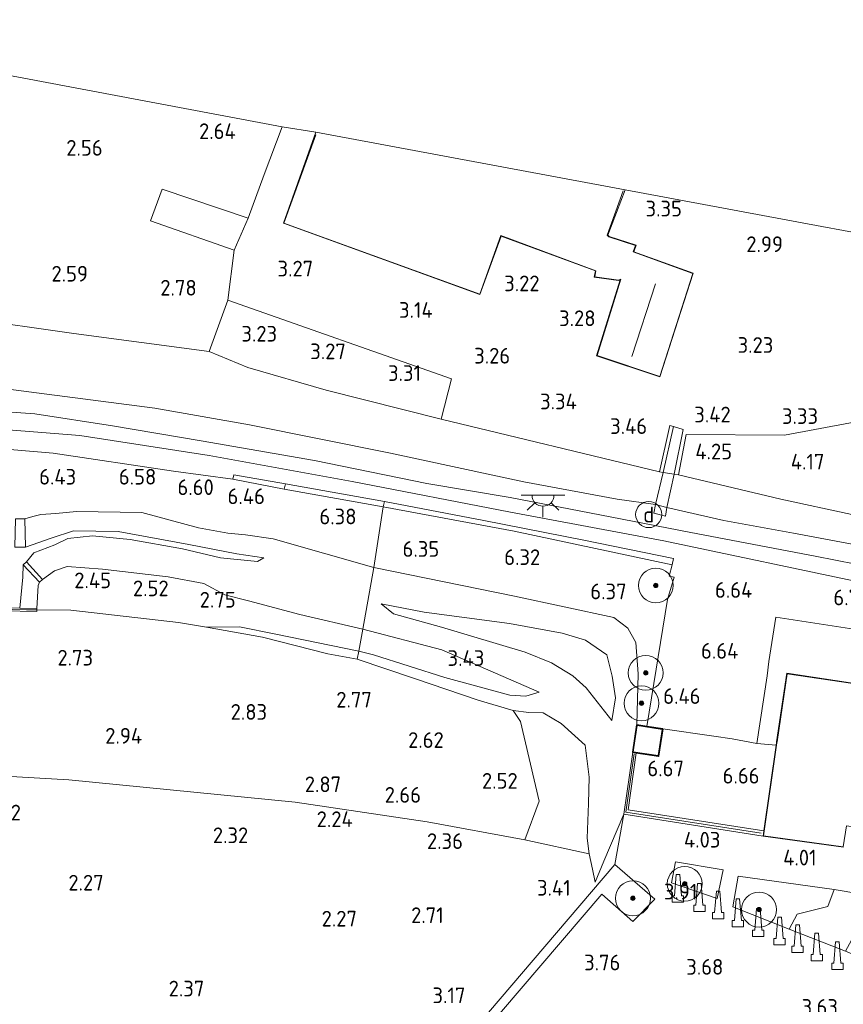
# Model space of a CAD drawing. Extents: x 141961 to 144947, y 416202 to 417778.
# Tile 78 of 122: x 143462 to 143556, y 417384 to 417497. Entities that reach past the tile are written whole.
import ezdxf
from ezdxf.enums import TextEntityAlignment as Align
from ezdxf.lldxf.tags import DXFTag

# ---------------------------------------------------------------- set-up
doc = ezdxf.new("R2010")
doc.units = 0
for name, color, linetype, lineweight in [('B-ME-BC-BETONVORM-GV', 50, 'Continuous', 18), ('B-ME-BV-GELEIDECONSTRUCTIE-S', 210, 'Continuous', 25), ('B-ME-GR-BOOM-S', 90, 'Continuous', 25), ('B-ME-GR-GRAS-GV', 60, 'Continuous', 13), ('B-ME-GR-HAAG-G', 90, 'GR-HAAG1', 13), ('B-ME-GR-STRUIK-GV', 90, 'Continuous', 13), ('B-ME-GW-TALUD_KRUIN-G', 90, 'Continuous', 18), ('B-ME-GW-TALUD_TEEN-G', 90, 'Continuous', 18), ('B-ME-IE-MEUBILAIR_DIJKPAAL-S', 7, 'Continuous', 25), ('B-ME-IE-MEUBILAIR_WEGMEUBILAIR-S', 7, 'Continuous', 25), ('B-ME-IE-TERREINAFSCHEIDING_DOORGANG-G', 210, 'Continuous', 18), ('B-ME-IE-TERREINAFSCHEIDING_KUNSTMATIG_HEKWERK-G', 20, 'IE-TERREINAFSCHEIDING-KUNSTMATIG', 18), ('B-ME-IE-TERREINAFSCHEIDING_KUNSTMATIG_MUUR-GV', 90, 'Continuous', 18), ('B-ME-KG-GRENS_OPNAME-G', 210, 'KG-OPNAME', 18), ('B-ME-KG-KADASTRAAL_DAKRAND-G', 170, 'Continuous', 18), ('B-ME-KG-KADASTRAAL_NOK-G', 10, 'Continuous', 18), ('B-ME-OG-BEBOUWING_BEDRIJVEN-GV', 7, 'Continuous', 18), ('B-ME-OG-BEBOUWING_HORECA-GV', 7, 'Continuous', 18), ('B-ME-OG-BEBOUWING_SCHUUR-GV', 7, 'Continuous', 35), ('B-ME-OG-BEBOUWING_TRAP-GV', 7, 'Continuous', 18), ('B-ME-OG-HOOGTEPUNT-S', 7, 'Continuous', 25), ('B-ME-OG-TERREIN_BEDRIJVENTERREIN-GV', 7, 'Continuous', 18), ('B-ME-OG-TERREIN_GROEN_TUIN-GV', 7, 'Continuous', 18), ('B-ME-OG-WEG_PARKEERSECTIE-GV', 7, 'Continuous', 18), ('B-ME-VH-VERHARDING_ASFALT-GV', 252, 'Continuous', 18), ('B-ME-VH-VERHARDING_BETON-GV', 252, 'Continuous', 18), ('B-ME-VH-VERHARDING_HALFVERHARDING-GV', 252, 'Continuous', 18), ('B-ME-VH-VERHARDING_STRAATBAKSTEEN-GV', 252, 'Continuous', 18), ('B-ME-VH-VERHARDING_TEGEL-GV', 252, 'Continuous', 18), ('B-ME-WH-WINTERBED-G', 150, 'WH-WINTERBED', 18)]:
    doc.layers.add(name, color=color, linetype=linetype, lineweight=lineweight)
doc.styles.add('NLCS-ISO', font='NLCS-ISO.ttf')
doc.styles.add('NLCS-ISO-ANNOTATIVE-T18', font='NLCS-ISO.ttf', dxfattribs={"height": 1.8})
doc.styles.get("Standard").update_dxf_attribs({"font": 'arial.ttf'})
doc.linetypes.add('GR-HAAG1', pattern='A,6,[176,NLCS.SHX,S=0.125,R=0,X=0,Y=0],-2', length=8)
doc.linetypes.add('IE-TERREINAFSCHEIDING-KUNSTMATIG', pattern='A,4,[82,NLCS.SHX,S=0.75,R=90,X=0,Y=0],4,-2', length=10)
tags = doc.linetypes.add('KG-OPNAME', pattern='A,5.5,-2,["O",Standard,S=1.8,R=0,X=-0.5,Y=-0.9],-2,5.5,-2,[5,NLCS.SHX,S=0.75,R=0,X=0,Y=0],-2', length=19).pattern_tags.tags
tags[6] = DXFTag(74, 10)
tags = doc.linetypes.add('WH-WINTERBED', pattern='A,6,-3.5,["WB",Standard,S=1.8,R=0,X=-1.5,Y=-0.9],-3.5,6,-3.5,6,-3.5,6,-3.5,6,-3.5', length=51).pattern_tags.tags
tags[6] = DXFTag(74, 10)

# ---------------------------------------------------------------- blocks, each defined once
blk = doc.blocks.new('SAL-HOOGTELABEL-SO')
at = {"color": 0, "linetype": 'ByBlock', "lineweight": -2, "style": 'NLCS-ISO-ANNOTATIVE-T18'}
blk.add_attdef('HOOGTE', text='', height=1.8, dxfattribs=at).set_placement((2.79, 0), align=Align.RIGHT)
blk = doc.blocks.new('SIE-WEG_GELEIDECONSTRUCTIE-SO')
at = {"color": 0, "linetype": 'ByBlock', "lineweight": 18}
blk.add_lwpolyline([(0.4, -0.87), (0.2, 1.59), (-0.2, 1.59), (-0.4, -0.87), (-0.65, -0.87), (-0.65, -1.59), (0.65, -1.59), (0.65, -0.87)], close=True, dxfattribs=at)
blk = doc.blocks.new('SGR-BOOM_01-SO')
at = {"linetype": 'ByBlock', "lineweight": 18}
h = blk.add_hatch(color=0, dxfattribs=at)
h.dxf.hatch_style = 1
edge = h.paths.add_edge_path()
edge.add_arc((0, 0), 0.25, 0, 360)
at = {"color": 0, "linetype": 'ByBlock', "lineweight": 18}
for radius in [2, 0.25]:
    blk.add_circle((0, 0), radius, dxfattribs=at)
blk = doc.blocks.new('SIE-DIJKPAAL-SO')
at = {"color": 0, "linetype": 'ByBlock', "lineweight": 18}
blk.add_circle((0, 0), 1.5, dxfattribs=at)
at = {"color": 0, "linetype": 'ByBlock', "lineweight": 18, "style": 'NLCS-ISO'}
blk.add_text('d', height=1.8, dxfattribs=at).set_placement((0, 0), align=Align.MIDDLE_CENTER)
blk = doc.blocks.new('SKL-ET_OV_LICHTPUNT-SO')
at = {"color": 0, "linetype": 'ByBlock', "lineweight": 18}
for points in [[(-1.25, 0), (-2.5, 0)], [(1.25, 0), (2.5, 0)], [(-0.92, -0.85), (-1.83, -1.7)], [(0.92, -0.85), (1.83, -1.7)], [(0, -1.25), (0, -2.5)]]:
    blk.add_lwpolyline(points, dxfattribs=at)
blk.add_lwpolyline([(0, 0), (1.25, 0, -1), (-1.25, 0)], format="xyb", close=True, dxfattribs=at)

msp = doc.modelspace()

# ---------------------------------------------------------------- linework, layer by layer
at = {"layer": 'B-ME-BC-BETONVORM-GV'}
msp.add_polyline3d([(143487.92, 417474.24, 3.11), (143486.3, 417470.57, 3.1), (143476.7, 417473.97, 2.72), (143478.04, 417477.6, 2.67)], close=True, dxfattribs=at)
at = {"layer": 'B-ME-GR-GRAS-GV'}
for points in [[(143489.73, 417479.28, 3.11), (143487.92, 417474.24, 3.11), (143478.04, 417477.6, 2.67), (143476.7, 417473.97, 2.72), (143486.3, 417470.57, 3.1), (143485.57, 417464.83, 3.15), (143483.41, 417458.95, 3.3), (143467.9, 417461.02, 2.72), (143455.53, 417462.78, 2.8), (143437.57, 417465.4, 2.89), (143434.38, 417466.58, 2.89), (143438.54, 417479.49, 2.81), (143443.31, 417493.89, 2.79), (143450.96, 417492.43, 2.65), (143491.81, 417484.73, 2.87)], [(143511.23, 417455.81, 3.27), (143510.03, 417451.18, 3.25), (143496.86, 417454.52, 3.32), (143487.88, 417457.1, 3.36), (143483.41, 417458.95, 3.3), (143485.57, 417464.83, 3.15)], [(143535.52, 417445.05, 3.93), (143534.64, 417441.39, 6.3), (143530.24, 417442.01, 6.38), (143519.51, 417444.01, 6.36), (143504.21, 417447.3, 6.41), (143488.06, 417450.52, 6.4), (143477.21, 417452.46, 6.34), (143464.81, 417454.05, 6.24), (143454.77, 417455.37, 6.26), (143455.53, 417462.78, 2.8), (143467.9, 417461.02, 2.72), (143483.41, 417458.95, 3.3), (143487.88, 417457.1, 3.36), (143496.86, 417454.52, 3.32), (143510.03, 417451.18, 3.25), (143535.08, 417445.15, 3.93)], [(143567.44, 417450.24, 3.76), (143565.3, 417438.48, 4.6), (143549.01, 417442.01, 4.51), (143537.26, 417444.79, 4.33), (143538.16, 417449.44, 3.97), (143549.44, 417449.34, 4.26), (143561.08, 417451.54, 3.72), (143562.85, 417451.92, 3.69), (143567.81, 417452.68, 3.58)], [(143565.3, 417438.48, 4.6), (143564.72, 417435.43, 6.41), (143550.44, 417438.12, 6.36), (143542.48, 417439.54, 6.43), (143535.92, 417441.06, 6.45), (143536.75, 417444.89, 4.01), (143537.26, 417444.79, 4.33), (143549.01, 417442.01, 4.51)], [(143536, 417430.49, 6.67), (143533.64, 417415.91, 6.5), (143532.5, 417416.09, 6.47), (143532.62, 417421.97, 6.4), (143532.36, 417425.55, 6.28), (143531.46, 417427.22, 6.28), (143529.84, 417428.43, 6.39), (143518.47, 417430.89, 6.17), (143502.32, 417434.17, 6.15), (143503.39, 417441.13, 6.48), (143518.42, 417438.34, 6.43), (143536.53, 417434.48, 6.65), (143536.18, 417433.18, 6.72), (143536.75, 417433.06, 6.72)], [(143518.47, 417430.89, 6.17), (143529.84, 417428.43, 6.39), (143531.46, 417427.22, 6.28), (143532.36, 417425.55, 6.28), (143532.62, 417421.97, 6.4), (143532.5, 417416.09, 6.47), (143532.01, 417412.97, 6.47), (143530.98, 417405.85, 4.22), (143528.71, 417400.47, 4.02), (143527.69, 417398.04, 3.77), (143527.39, 417399.56, 3.29), (143527.02, 417401.29, 3.12), (143526.8, 417403.09, 3.06), (143526.93, 417407.08, 3.02), (143527.02, 417410.1, 3.04), (143526.56, 417413.78, 3.27), (143523.8, 417416.25, 3.06), (143521.73, 417417.5, 2.98), (143520.1, 417417.54, 2.94), (143518.31, 417417.75, 3.02), (143514.27, 417418.93, 2.89), (143507, 417421.41, 2.65), (143500.41, 417423.64, 2.65), (143500.59, 417424.58, 3.14), (143502.28, 417424.15, 3.32), (143510.46, 417421.55, 3.4), (143517.93, 417419.52, 3.68), (143519.77, 417419.4, 3.63), (143521.29, 417419.86, 3.64), (143510.11, 417424.73, 3.52), (143501.07, 417427.08, 3.29), (143502.32, 417434.17, 6.15)], [(143526.69, 417420.36, 4.57), (143529.63, 417416.59, 4.94), (143530.03, 417419.19, 5.06), (143529.65, 417421.69, 4.96), (143529.04, 417424.15, 5.1), (143526.61, 417425.84, 5.06), (143523.92, 417426.62, 4.83), (143517.86, 417427.73, 4.68), (143508.1, 417429.02, 4.44), (143503.16, 417429.99, 4.26), (143504.57, 417428.83, 4.31), (143510.06, 417427.3, 4.43), (143519.67, 417424.44, 4.53), (143522.71, 417423.23, 4.43), (143525.15, 417421.74, 4.39)], [(143530.03, 417419.19, 5.06), (143529.63, 417416.59, 4.94), (143526.69, 417420.36, 4.57), (143525.15, 417421.74, 4.39), (143522.71, 417423.23, 4.43), (143519.67, 417424.44, 4.53), (143510.06, 417427.3, 4.43), (143504.57, 417428.83, 4.31), (143503.16, 417429.99, 4.26), (143508.1, 417429.02, 4.44), (143517.86, 417427.73, 4.68), (143523.92, 417426.62, 4.83), (143526.61, 417425.84, 5.06), (143529.04, 417424.15, 5.1), (143529.65, 417421.69, 4.96)], [(143521.29, 417419.86, 3.64), (143519.77, 417419.4, 3.63), (143517.93, 417419.52, 3.68), (143510.46, 417421.55, 3.4), (143502.28, 417424.15, 3.32), (143500.59, 417424.58, 3.14), (143501.07, 417427.08, 3.29), (143510.11, 417424.73, 3.52)], [(143526.8, 417403.09, 3.06), (143527.02, 417401.29, 3.12), (143519.64, 417402.91, 2.98), (143521.29, 417407.35, 2.85), (143519.14, 417416.48, 2.96), (143518.31, 417417.75, 3.02), (143520.1, 417417.54, 2.94), (143521.73, 417417.5, 2.98), (143523.8, 417416.25, 3.06), (143526.56, 417413.78, 3.27), (143527.02, 417410.1, 3.04), (143526.93, 417407.08, 3.02)]]:
    msp.add_polyline3d(points, close=True, dxfattribs=at)
for points in [[(143454.77, 417455.37, 6.26), (143464.81, 417454.05, 6.24), (143477.21, 417452.46, 6.34), (143488.06, 417450.52, 6.4), (143504.21, 417447.3, 6.41), (143519.51, 417444.01, 6.36), (143530.24, 417442.01, 6.38), (143534.64, 417441.39, 6.3), (143534.45, 417440.39, 6.62), (143535.78, 417440.07, 6.72), (143535.92, 417441.06, 6.45), (143542.48, 417439.54, 6.43), (143550.44, 417438.12, 6.36), (143564.72, 417435.43, 6.41)], [(143566.95, 417432.71, 6.69), (143552.93, 417435.47, 6.64), (143538.68, 417438.18, 6.66), (143529.44, 417439.99, 6.57), (143517.97, 417442.18, 6.52), (143508.39, 417443.82, 6.4), (143495.5, 417446.44, 6.64), (143482.5, 417448.72, 6.57), (143472.35, 417450.41, 6.63), (143463.44, 417451.82, 6.58), (143451.55, 417452.66, 6.47)], [(143452.05, 417429.36, 2.72), (143463.66, 417429.13, 2.53), (143463.66, 417429.31, 2.53), (143467.55, 417429.28, 2.52), (143479.92, 417427.85, 2.54), (143483.13, 417427.33, 2.54), (143489.55, 417426.15, 2.57), (143497.04, 417424.24, 2.57), (143500.41, 417423.64, 2.65), (143507, 417421.41, 2.65), (143514.27, 417418.93, 2.89), (143518.31, 417417.75, 3.02), (143519.14, 417416.48, 2.96), (143521.29, 417407.35, 2.85), (143519.64, 417402.91, 2.98), (143508.42, 417404.97, 2.71), (143493.28, 417407.25, 2.58), (143467.34, 417409.8, 2.57), (143432.09, 417411.82, 2.54)], [(143430.02, 417325.68, 2.87), (143418.68, 417412.18, 2.47), (143432.09, 417411.82, 2.54), (143467.34, 417409.8, 2.57), (143493.28, 417407.25, 2.58), (143508.42, 417404.97, 2.71), (143519.64, 417402.91, 2.98), (143527.02, 417401.29, 3.12), (143527.39, 417399.56, 3.29), (143527.69, 417398.04, 3.77), (143528.71, 417400.47, 4.02), (143530.98, 417405.85, 4.22), (143529.95, 417400.09, 4.14), (143508.78, 417375.23, 3.57)], [(143508.78, 417375.23, 3.57), (143529.95, 417400.09, 4.14), (143534.54, 417396.11, 3.82), (143532.04, 417393.53, 3.84), (143528.47, 417396.66, 3.83), (143509.97, 417375.01, 3.63)]]:
    msp.add_polyline3d(points, dxfattribs=at)
at = {"layer": 'B-ME-GR-HAAG-G'}
for points in [[(143503.39, 417441.13, 6.48), (143502.32, 417434.17, 6.15)], [(143467.55, 417429.28, 2.52), (143479.92, 417427.85, 2.54), (143483.13, 417427.33, 2.54)], [(143559.56, 417396.58, 4.09), (143565.67, 417395.61, 4), (143563.42, 417392.33, 3.91), (143560.89, 417388.26, 3.95), (143556.43, 417390.12, 4.05), (143549.97, 417392.66, 3.99), (143543.49, 417395.22, 3.96), (143544.12, 417398.74, 3.98), (143555.13, 417397.21, 4.17), (143558.06, 417396.71, 4.08)], [(143532.04, 417393.53, 3.84), (143528.47, 417396.66, 3.83), (143509.97, 417375.01, 3.63), (143509.65, 417374.64, 3.63)]]:
    msp.add_polyline3d(points, dxfattribs=at)
at = {"layer": 'B-ME-GR-STRUIK-GV'}
for points in [[(143542.4, 417399.45, 4.05), (143541.7, 417396.17, 3.96), (143536.46, 417397.96, 3.97), (143536.91, 417400.38, 4.1)], [(143550.86, 417394.36, 4.08), (143549.97, 417392.66, 3.99), (143543.49, 417395.22, 3.96), (143544.12, 417398.74, 3.98), (143555.13, 417397.21, 4.17), (143554.39, 417395.27, 4.08)]]:
    msp.add_polyline3d(points, close=True, dxfattribs=at)
at = {"layer": 'B-ME-GW-TALUD_KRUIN-G'}
for points in [[(143450.48, 417457.43, 5.63), (143452.68, 417456.32, 6), (143454.77, 417455.37, 6.26), (143464.81, 417454.05, 6.24), (143477.21, 417452.46, 6.34), (143488.06, 417450.52, 6.4), (143504.21, 417447.3, 6.41), (143519.51, 417444.01, 6.36), (143530.24, 417442.01, 6.38), (143534.64, 417441.39, 6.3)], [(143535.92, 417441.06, 6.45), (143542.48, 417439.54, 6.43), (143550.44, 417438.12, 6.36), (143564.72, 417435.43, 6.41), (143574.9, 417433.44, 6.41), (143582.13, 417432.71, 6.39), (143586.14, 417432.79, 6.54), (143588.3, 417433.61, 6.32), (143590.3, 417435.23, 6.03), (143591.45, 417438.09, 5.74), (143592.37, 417442.35, 5.18), (143592.18, 417446.36, 4.35)], [(143502.32, 417434.17, 6.15), (143490.76, 417437.46, 6.49), (143487.59, 417437.93, 6.32), (143485.56, 417438.1, 6.21), (143482.21, 417438.72, 6.31), (143475.72, 417440.47, 6.35), (143468.2, 417440.61, 6.28), (143465.85, 417440.38, 6.16), (143464.1, 417440.23, 6.4), (143463.19, 417440.01, 6.07), (143462.28, 417439.74, 6.4)], [(143489.7, 417435.27, 5.15), (143488.99, 417434.85, 5.18), (143484.71, 417435.29, 5.14), (143480.35, 417436.3, 4.97), (143474.38, 417437.38, 4.67), (143470.06, 417437.78, 4.48), (143467.22, 417437.5, 4.4), (143465.71, 417436.75, 4.28)], [(143462.48, 417434.82, 4.19), (143463.3, 417435.83, 4.17), (143465.71, 417436.75, 4.28)], [(143461.7, 417429.48, 3.3), (143462.04, 417433.07, 3.3), (143462.11, 417434.47, 4.19)], [(143532.5, 417416.09, 6.47), (143532.62, 417421.97, 6.4), (143532.36, 417425.55, 6.28), (143531.46, 417427.22, 6.28), (143529.84, 417428.43, 6.39), (143518.47, 417430.89, 6.17), (143502.32, 417434.17, 6.15)], [(143529.63, 417416.59, 4.94), (143526.69, 417420.36, 4.57), (143525.15, 417421.74, 4.39), (143522.71, 417423.23, 4.43), (143519.67, 417424.44, 4.53), (143510.06, 417427.3, 4.43), (143504.57, 417428.83, 4.31), (143503.16, 417429.99, 4.26)], [(143483.13, 417427.33, 2.54), (143486.9, 417427.35, 2.67), (143491.06, 417426.51, 3.3), (143500.59, 417424.58, 3.14), (143502.28, 417424.15, 3.32), (143510.46, 417421.55, 3.4), (143517.93, 417419.52, 3.68), (143519.77, 417419.4, 3.63), (143521.29, 417419.86, 3.64)], [(143530.98, 417405.85, 4.22), (143528.71, 417400.47, 4.02), (143527.69, 417398.04, 3.77)]]:
    msp.add_polyline3d(points, dxfattribs=at)
at = {"layer": 'B-ME-GW-TALUD_TEEN-G'}
for points in [[(143510.03, 417451.18, 3.25), (143496.86, 417454.52, 3.32), (143487.88, 417457.1, 3.36), (143483.41, 417458.95, 3.3)], [(143592.18, 417446.36, 4.35), (143589.56, 417440.34, 4.35), (143588.15, 417437.1, 4.65), (143587.28, 417436, 4.82), (143585.54, 417435.59, 4.98), (143581.97, 417435.88, 4.89), (143565.3, 417438.48, 4.6), (143549.01, 417442.01, 4.51), (143537.26, 417444.79, 4.33)], [(143465.32, 417437.52, 4.28), (143467.86, 417438.37, 4.37), (143472.98, 417438.3, 4.59), (143481.09, 417436.82, 4.87), (143486.6, 417435.72, 5.2), (143489.7, 417435.27, 5.15)], [(143462.36, 417436.5, 4.18), (143465.32, 417437.52, 4.28)], [(143464.3, 417432.8, 2.64), (143465.67, 417433.78, 2.61), (143467.13, 417434.29, 2.61), (143471.2, 417433.98, 2.63), (143478.71, 417433.1, 2.69), (143482.8, 417432.34, 2.67), (143485.23, 417431.01, 2.72), (143487.93, 417430.34, 3.12), (143493.83, 417428.78, 3.29), (143501.07, 417427.08, 3.29), (143510.11, 417424.73, 3.52), (143521.29, 417419.86, 3.64)], [(143463.66, 417429.44, 2.53), (143463.81, 417432.08, 2.61), (143463.97, 417432.47, 2.66)], [(143503.16, 417429.99, 4.26), (143508.1, 417429.02, 4.44), (143517.86, 417427.73, 4.68), (143523.92, 417426.62, 4.83), (143526.61, 417425.84, 5.06), (143529.04, 417424.15, 5.1), (143529.65, 417421.69, 4.96), (143530.03, 417419.19, 5.06), (143529.63, 417416.59, 4.94)], [(143527.69, 417398.04, 3.77), (143527.39, 417399.56, 3.29), (143527.02, 417401.29, 3.12), (143526.8, 417403.09, 3.06), (143526.93, 417407.08, 3.02), (143527.02, 417410.1, 3.04), (143526.56, 417413.78, 3.27), (143523.8, 417416.25, 3.06), (143521.73, 417417.5, 2.98), (143520.1, 417417.54, 2.94), (143518.31, 417417.75, 3.02)]]:
    msp.add_polyline3d(points, dxfattribs=at)
at = {"layer": 'B-ME-IE-TERREINAFSCHEIDING_DOORGANG-G'}
for points in [[(143486.3, 417470.57, 3.1), (143487.92, 417474.24, 3.11)], [(143479.32, 417445.22, 6.57), (143486.14, 417444.3, 6.62)], [(143547.42, 417421.73, 6.73), (143547.62, 417423.39, 6.75)], [(143541.33, 417414.82, 6.63), (143543.43, 417414.5, 6.63)]]:
    msp.add_polyline3d(points, dxfattribs=at)
at = {"layer": 'B-ME-IE-TERREINAFSCHEIDING_KUNSTMATIG_HEKWERK-G'}
for points in [[(143487.92, 417474.24, 3.11), (143489.73, 417479.28, 3.11), (143491.81, 417484.73, 2.87)], [(143485.57, 417464.83, 3.15), (143486.3, 417470.57, 3.1)], [(143483.41, 417458.95, 3.3), (143467.9, 417461.02, 2.72), (143455.53, 417462.78, 2.8), (143437.57, 417465.4, 2.89), (143434.38, 417466.58, 2.89), (143433.57, 417466.86, 2.88)], [(143485.57, 417464.83, 3.15), (143483.41, 417458.95, 3.3)], [(143534.64, 417441.39, 6.3), (143535.52, 417445.05, 3.93), (143535.08, 417445.15, 3.93), (143510.03, 417451.18, 3.25), (143511.23, 417455.81, 3.27), (143485.57, 417464.83, 3.15)], [(143535.92, 417441.06, 6.45), (143536.75, 417444.89, 4.01), (143537.26, 417444.79, 4.33), (143538.16, 417449.44, 3.97), (143549.44, 417449.34, 4.26), (143561.08, 417451.54, 3.72)], [(143460.55, 417447.69, 6.53), (143465.52, 417447.29, 6.67), (143479.32, 417445.22, 6.57)], [(143486.14, 417444.3, 6.62), (143492.03, 417443.16, 6.52)], [(143502.32, 417434.17, 6.15), (143501.07, 417427.08, 3.29), (143500.59, 417424.58, 3.14), (143500.41, 417423.64, 2.65)], [(143436.93, 417431.15, 3.71), (143436.97, 417430.49, 3.71), (143452.65, 417429.52, 3.68), (143462.47, 417429.3, 3.19), (143463.66, 417429.31, 2.53), (143467.55, 417429.28, 2.52)], [(143547.62, 417423.39, 6.75), (143548.43, 417428.47, 6.68), (143559.38, 417426.78, 6.66)], [(143518.31, 417417.75, 3.02), (143514.27, 417418.93, 2.89), (143507, 417421.41, 2.65), (143500.41, 417423.64, 2.65), (143497.04, 417424.24, 2.57), (143489.55, 417426.15, 2.57), (143483.13, 417427.33, 2.54)], [(143548.47, 417413.77, 6.63), (143546.25, 417413.96, 6.7), (143547.42, 417421.73, 6.73)], [(143418.68, 417412.18, 2.47), (143432.09, 417411.82, 2.54), (143467.34, 417409.8, 2.57), (143493.28, 417407.25, 2.58), (143508.42, 417404.97, 2.71), (143519.64, 417402.91, 2.98), (143521.29, 417407.35, 2.85), (143519.14, 417416.48, 2.96), (143518.31, 417417.75, 3.02)], [(143535.46, 417415.63, 6.47), (143541.33, 417414.82, 6.63)], [(143543.43, 417414.5, 6.63), (143546.25, 417413.96, 6.7)], [(143546.76, 417403.67, 6.87), (143531.23, 417406.09, 6.87), (143532.18, 417412.79, 6.87)], [(143530.98, 417405.85, 4.22), (143529.95, 417400.09, 4.14), (143508.78, 417375.23, 3.57), (143492.36, 417356.61, 3.92), (143479.48, 417342.61, 3.87), (143475.12, 417338.08, 3.36), (143462.27, 417324.26, 2.52)]]:
    msp.add_polyline3d(points, dxfattribs=at)
at = {"layer": 'B-ME-IE-TERREINAFSCHEIDING_KUNSTMATIG_MUUR-GV'}
for points in [[(143536.7, 417450.36, 3.42), (143535.52, 417445.05, 3.93), (143535.08, 417445.15, 3.93), (143536.26, 417450.46, 3.42)], [(143437.14, 417430.66, 3.75), (143452.33, 417429.73, 3.69), (143461.7, 417429.48, 3.3), (143463.66, 417429.44, 2.53), (143463.66, 417429.31, 2.53), (143463.66, 417429.13, 2.53), (143452.05, 417429.36, 2.72), (143437.17, 417430.3, 2.82), (143437.19, 417429.9, 2.71), (143436.84, 417429.94, 2.71), (143436.71, 417431.35, 3.88), (143437.04, 417431.34, 3.7)], [(143547.05, 417403.95, 6.82), (143546.97, 417403.34, 4.05), (143530.98, 417405.85, 4.22), (143532.01, 417412.97, 6.47), (143532.4, 417412.91, 6.54), (143531.5, 417406.35, 6.69)]]:
    msp.add_polyline3d(points, close=True, dxfattribs=at)
at = {"layer": 'B-ME-KG-GRENS_OPNAME-G'}
msp.add_polyline3d([(143566.15, 417471, 3.15), (143553.72, 417473.3, 3.08), (143531.13, 417477.52, 3.09), (143495.67, 417484.12, 3.09), (143491.81, 417484.73, 2.87), (143450.96, 417492.43, 2.65), (143443.31, 417493.89, 2.79), (143442.47, 417494.05, 2.78), (143426.2, 417497.04, 3.08)], dxfattribs=at)
at = {"layer": 'B-ME-KG-KADASTRAAL_DAKRAND-G'}
msp.add_polyline3d([(143530.93, 417477.38, 7.14), (143529.09, 417472.31, 7.11), (143529.29, 417472.1, 6.27), (143532.34, 417471.12, 6.27), (143532.07, 417470.38, 6.86), (143538.89, 417467.92, 6.86), (143535.11, 417456.09, 6.86), (143527.93, 417458.49, 6.9), (143530.65, 417467.25, 6.9), (143530.38, 417467.16, 6.3), (143527.66, 417467.53, 6.31), (143527.79, 417468.23, 7.25), (143516.9, 417472.25, 7.22), (143514.46, 417465.55, 7.2), (143492.01, 417473.7, 7.17), (143495.67, 417483.84, 7.14)], dxfattribs=at)
for points in [[(143577.94, 417411.4, 9.85), (143573.95, 417412.1, 9.81), (143573.93, 417411.81, 9.62), (143573.68, 417411.29, 9.6), (143573.19, 417410.92, 9.59), (143572.5, 417410.51, 9.59), (143571.99, 417410.42, 9.59), (143571.53, 417410.48, 10.36), (143570.42, 417402.47, 10.47), (143556.52, 417404.51, 10.54), (143556.14, 417402.12, 10.49), (143547.02, 417403.38, 10.48), (143548.55, 417414.03, 10.48), (143548.57, 417414.16, 9.96), (143549.73, 417421.97, 9.96), (143558.29, 417420.69, 9.96), (143559.53, 417427.31, 10.06), (143562.67, 417426.84, 10.31), (143577.1, 417424.76, 10.26), (143576.85, 417420.13, 10.17), (143579.1, 417419.82, 10.02)], [(143534.93, 417412.57, 8.9), (143532.07, 417413.01, 8.85), (143532.54, 417416.03, 8.84), (143535.4, 417415.59, 8.88)]]:
    msp.add_polyline3d(points, close=True, dxfattribs=at)
at = {"layer": 'B-ME-KG-KADASTRAAL_NOK-G'}
msp.add_polyline3d([(143534.61, 417466.73, 10.6), (143531.9, 417458.39, 10.52)], dxfattribs=at)
at = {"layer": 'B-ME-OG-BEBOUWING_BEDRIJVEN-GV'}
msp.add_polyline3d([(143529.15, 417472.32, 3.09), (143529.32, 417472.14, 3.09), (143532.4, 417471.15, 3.09), (143532.13, 417470.41, 3.09), (143538.95, 417467.95, 3.09), (143535.14, 417456.03, 3.09), (143527.86, 417458.46, 3.09), (143530.58, 417467.17, 3.09), (143530.39, 417467.11, 3.09), (143527.6, 417467.48, 3.09), (143527.73, 417468.2, 3.09), (143516.93, 417472.18, 3.09), (143514.49, 417465.49, 3.09), (143491.95, 417473.67, 3.09), (143495.67, 417484.12, 3.09), (143531.13, 417477.52, 3.09)], close=True, dxfattribs=at)
at = {"layer": 'B-ME-OG-BEBOUWING_HORECA-GV'}
msp.add_polyline3d([(143556.18, 417402.06, 4.05), (143546.97, 417403.34, 4.05), (143547.05, 417403.95, 6.82), (143548.47, 417413.77, 6.63), (143548.5, 417414.04, 6.63), (143548.52, 417414.17, 6.63), (143549.69, 417422.02, 6.63), (143558.24, 417420.74, 6.63)], dxfattribs=at)
at = {"layer": 'B-ME-OG-BEBOUWING_SCHUUR-GV'}
msp.add_polyline3d([(143535.46, 417415.63, 6.47), (143534.97, 417412.51, 6.47), (143532.4, 417412.91, 6.54), (143532.01, 417412.97, 6.47), (143532.5, 417416.09, 6.47), (143533.64, 417415.91, 6.5)], close=True, dxfattribs=at)
at = {"layer": 'B-ME-OG-BEBOUWING_TRAP-GV'}
for points in [[(143536.75, 417444.89, 4.01), (143535.92, 417441.06, 6.45), (143534.64, 417441.39, 6.3), (143535.52, 417445.05, 3.93)], [(143462.28, 417439.74, 6.4), (143462.36, 417436.5, 4.18), (143461.14, 417436.51, 4.25), (143461.21, 417439.74, 6.41)], [(143464.3, 417432.8, 2.64), (143463.97, 417432.47, 2.66), (143462.11, 417434.47, 4.19), (143462.48, 417434.82, 4.19)]]:
    msp.add_polyline3d(points, close=True, dxfattribs=at)
at = {"layer": 'B-ME-OG-TERREIN_BEDRIJVENTERREIN-GV'}
msp.add_polyline3d([(143561.08, 417451.54, 3.72), (143549.44, 417449.34, 4.26), (143538.16, 417449.44, 3.97), (143537.26, 417444.79, 4.33), (143536.75, 417444.89, 4.01), (143537.79, 417450.02, 3.51), (143536.7, 417450.36, 3.42), (143536.26, 417450.46, 3.42), (143535.08, 417445.15, 3.93), (143510.03, 417451.18, 3.25), (143511.23, 417455.81, 3.27), (143485.57, 417464.83, 3.15), (143486.3, 417470.57, 3.1), (143487.92, 417474.24, 3.11), (143489.73, 417479.28, 3.11), (143491.81, 417484.73, 2.87), (143495.67, 417484.12, 3.09), (143491.95, 417473.67, 3.09), (143514.49, 417465.49, 3.09), (143516.93, 417472.18, 3.09), (143527.73, 417468.2, 3.09), (143527.6, 417467.48, 3.09), (143530.39, 417467.11, 3.09), (143530.58, 417467.17, 3.09), (143527.86, 417458.46, 3.09), (143535.14, 417456.03, 3.09), (143538.95, 417467.95, 3.09), (143532.13, 417470.41, 3.09), (143532.4, 417471.15, 3.09), (143529.32, 417472.14, 3.09), (143529.15, 417472.32, 3.09), (143531.13, 417477.52, 3.09), (143553.72, 417473.3, 3.08), (143566.15, 417471, 3.15)], dxfattribs=at)
at = {"layer": 'B-ME-OG-TERREIN_GROEN_TUIN-GV'}
for points in [[(143460.55, 417447.69, 6.53), (143465.52, 417447.29, 6.67), (143479.32, 417445.22, 6.57), (143486.14, 417444.3, 6.62), (143492.03, 417443.16, 6.52), (143503.39, 417441.13, 6.48), (143502.32, 417434.17, 6.15), (143490.76, 417437.46, 6.49), (143487.59, 417437.93, 6.32), (143485.56, 417438.1, 6.21), (143482.21, 417438.72, 6.31), (143475.72, 417440.47, 6.35), (143468.2, 417440.61, 6.28), (143465.85, 417440.38, 6.16), (143464.1, 417440.23, 6.4), (143463.19, 417440.01, 6.07), (143462.28, 417439.74, 6.4), (143461.21, 417439.74, 6.41)], [(143461.14, 417436.51, 4.25), (143462.36, 417436.5, 4.18), (143465.32, 417437.52, 4.28), (143467.86, 417438.37, 4.37), (143472.98, 417438.3, 4.59), (143481.09, 417436.82, 4.87), (143486.6, 417435.72, 5.2), (143489.7, 417435.27, 5.15), (143488.99, 417434.85, 5.18), (143484.71, 417435.29, 5.14), (143480.35, 417436.3, 4.97), (143474.38, 417437.38, 4.67), (143470.06, 417437.78, 4.48), (143467.22, 417437.5, 4.4), (143465.71, 417436.75, 4.28), (143463.3, 417435.83, 4.17), (143462.48, 417434.82, 4.19), (143462.11, 417434.47, 4.19), (143462.04, 417433.07, 3.3), (143461.7, 417429.48, 3.3), (143452.33, 417429.73, 3.69)]]:
    msp.add_polyline3d(points, dxfattribs=at)
for points in [[(143482.21, 417438.72, 6.31), (143485.56, 417438.1, 6.21), (143487.59, 417437.93, 6.32), (143490.76, 417437.46, 6.49), (143502.32, 417434.17, 6.15), (143501.07, 417427.08, 3.29), (143493.83, 417428.78, 3.29), (143487.93, 417430.34, 3.12), (143485.23, 417431.01, 2.72), (143482.8, 417432.34, 2.67), (143478.71, 417433.1, 2.69), (143471.2, 417433.98, 2.63), (143467.13, 417434.29, 2.61), (143465.67, 417433.78, 2.61), (143464.3, 417432.8, 2.64), (143462.48, 417434.82, 4.19), (143463.3, 417435.83, 4.17), (143465.71, 417436.75, 4.28), (143467.22, 417437.5, 4.4), (143470.06, 417437.78, 4.48), (143474.38, 417437.38, 4.67), (143480.35, 417436.3, 4.97), (143484.71, 417435.29, 5.14), (143488.99, 417434.85, 5.18), (143489.7, 417435.27, 5.15), (143486.6, 417435.72, 5.2), (143481.09, 417436.82, 4.87), (143472.98, 417438.3, 4.59), (143467.86, 417438.37, 4.37), (143465.32, 417437.52, 4.28), (143462.36, 417436.5, 4.18), (143462.28, 417439.74, 6.4), (143463.19, 417440.01, 6.07), (143464.1, 417440.23, 6.4), (143465.85, 417440.38, 6.16), (143468.2, 417440.61, 6.28), (143475.72, 417440.47, 6.35)], [(143463.81, 417432.08, 2.61), (143463.66, 417429.44, 2.53), (143461.7, 417429.48, 3.3), (143462.04, 417433.07, 3.3), (143462.11, 417434.47, 4.19), (143463.97, 417432.47, 2.66)], [(143493.83, 417428.78, 3.29), (143501.07, 417427.08, 3.29), (143500.59, 417424.58, 3.14), (143491.06, 417426.51, 3.3), (143486.9, 417427.35, 2.67), (143483.13, 417427.33, 2.54), (143479.92, 417427.85, 2.54), (143467.55, 417429.28, 2.52), (143463.66, 417429.31, 2.53), (143463.66, 417429.44, 2.53), (143463.81, 417432.08, 2.61), (143463.97, 417432.47, 2.66), (143464.3, 417432.8, 2.64), (143465.67, 417433.78, 2.61), (143467.13, 417434.29, 2.61), (143471.2, 417433.98, 2.63), (143478.71, 417433.1, 2.69), (143482.8, 417432.34, 2.67), (143485.23, 417431.01, 2.72), (143487.93, 417430.34, 3.12)], [(143559.38, 417426.78, 6.66), (143558.24, 417420.74, 6.63), (143549.69, 417422.02, 6.63), (143548.52, 417414.17, 6.63), (143548.5, 417414.04, 6.63), (143548.47, 417413.77, 6.63), (143546.25, 417413.96, 6.7), (143547.42, 417421.73, 6.73), (143547.62, 417423.39, 6.75), (143548.43, 417428.47, 6.68)], [(143500.59, 417424.58, 3.14), (143500.41, 417423.64, 2.65), (143497.04, 417424.24, 2.57), (143489.55, 417426.15, 2.57), (143483.13, 417427.33, 2.54), (143486.9, 417427.35, 2.67), (143491.06, 417426.51, 3.3)]]:
    msp.add_polyline3d(points, close=True, dxfattribs=at)
at = {"layer": 'B-ME-OG-WEG_PARKEERSECTIE-GV'}
for points in [[(143509.97, 417375.01, 3.63), (143528.47, 417396.66, 3.83), (143532.04, 417393.53, 3.84), (143534.54, 417396.11, 3.82), (143529.95, 417400.09, 4.14), (143530.98, 417405.85, 4.22), (143546.97, 417403.34, 4.05), (143556.18, 417402.06, 4.05)], [(143558.06, 417396.71, 4.08), (143555.13, 417397.21, 4.17), (143544.12, 417398.74, 3.98), (143543.49, 417395.22, 3.96), (143549.97, 417392.66, 3.99), (143556.43, 417390.12, 4.05)]]:
    msp.add_polyline3d(points, dxfattribs=at)
msp.add_polyline3d([(143536.46, 417397.96, 3.97), (143541.7, 417396.17, 3.96), (143542.4, 417399.45, 4.05), (143536.91, 417400.38, 4.1)], close=True, dxfattribs=at)
at = {"layer": 'B-ME-VH-VERHARDING_ASFALT-GV'}
for points in [[(143451.55, 417452.66, 6.47), (143463.44, 417451.82, 6.58), (143472.35, 417450.41, 6.63), (143482.5, 417448.72, 6.57), (143495.5, 417446.44, 6.64), (143508.39, 417443.82, 6.4), (143517.97, 417442.18, 6.52), (143529.44, 417439.99, 6.57), (143538.68, 417438.18, 6.66), (143552.93, 417435.47, 6.64), (143566.95, 417432.71, 6.69)], [(143559.38, 417426.78, 6.66), (143548.43, 417428.47, 6.68), (143547.62, 417423.39, 6.75), (143547.42, 417421.73, 6.73), (143546.25, 417413.96, 6.7), (143543.43, 417414.5, 6.63), (143541.33, 417414.82, 6.63), (143535.46, 417415.63, 6.47), (143533.64, 417415.91, 6.5), (143536, 417430.49, 6.67), (143536.75, 417433.06, 6.72), (143536.18, 417433.18, 6.72), (143536.53, 417434.48, 6.65), (143536.69, 417435.19, 6.76), (143526.41, 417437.32, 6.6), (143514.95, 417439.57, 6.49), (143503.55, 417441.75, 6.48), (143492.17, 417443.76, 6.58), (143486.27, 417444.8, 6.64), (143486.14, 417444.3, 6.62), (143479.32, 417445.22, 6.57), (143465.52, 417447.29, 6.67), (143460.55, 417447.69, 6.53)]]:
    msp.add_polyline3d(points, dxfattribs=at)
at = {"layer": 'B-ME-VH-VERHARDING_BETON-GV'}
msp.add_polyline3d([(143492.17, 417443.76, 6.58), (143492.03, 417443.16, 6.52), (143486.14, 417444.3, 6.62), (143486.27, 417444.8, 6.64)], close=True, dxfattribs=at)
at = {"layer": 'B-ME-VH-VERHARDING_HALFVERHARDING-GV'}
for points in [[(143536.69, 417435.19, 6.76), (143536.53, 417434.48, 6.65), (143518.42, 417438.34, 6.43), (143503.39, 417441.13, 6.48), (143503.55, 417441.75, 6.48), (143514.95, 417439.57, 6.49), (143526.41, 417437.32, 6.6)], [(143565.67, 417395.61, 4), (143563.42, 417392.33, 3.91), (143560.37, 417393.65, 4.06), (143559.56, 417392.69, 4.08), (143558.52, 417393.02, 4.1), (143557.32, 417391.82, 4.11), (143556.43, 417390.12, 4.05), (143549.97, 417392.66, 3.99), (143550.86, 417394.36, 4.08), (143554.39, 417395.27, 4.08), (143555.13, 417397.21, 4.17), (143558.06, 417396.71, 4.08), (143559.56, 417396.58, 4.09)]]:
    msp.add_polyline3d(points, close=True, dxfattribs=at)
at = {"layer": 'B-ME-VH-VERHARDING_STRAATBAKSTEEN-GV'}
msp.add_polyline3d([(143503.55, 417441.75, 6.48), (143503.39, 417441.13, 6.48), (143492.03, 417443.16, 6.52), (143492.17, 417443.76, 6.58)], close=True, dxfattribs=at)
at = {"layer": 'B-ME-VH-VERHARDING_TEGEL-GV'}
for points in [[(143537.79, 417450.02, 3.51), (143536.75, 417444.89, 4.01), (143535.52, 417445.05, 3.93), (143536.7, 417450.36, 3.42)], [(143535.92, 417441.06, 6.45), (143535.78, 417440.07, 6.72), (143534.45, 417440.39, 6.62), (143534.64, 417441.39, 6.3)], [(143548.47, 417413.77, 6.63), (143547.05, 417403.95, 6.82), (143531.5, 417406.35, 6.69), (143532.4, 417412.91, 6.54), (143534.97, 417412.51, 6.47), (143535.46, 417415.63, 6.47), (143541.33, 417414.82, 6.63), (143543.43, 417414.5, 6.63), (143546.25, 417413.96, 6.7)]]:
    msp.add_polyline3d(points, close=True, dxfattribs=at)
at = {"layer": 'B-ME-WH-WINTERBED-G'}
msp.add_polyline3d([(143807.01, 417381.75, 6.91), (143798.73, 417382.85, 6.91), (143779.2, 417385.79, 6.95), (143757.81, 417389.48, 6.94), (143739.47, 417392.52, 7.07), (143724.2, 417395.64, 7.09), (143705.18, 417399.18, 7.11), (143689.13, 417401.9, 7), (143673.88, 417404.61, 6.83), (143658.74, 417408.94, 6.64), (143642.09, 417414.23, 6.63), (143625.11, 417419.2, 6.62), (143604.62, 417424.43, 6.63), (143584.17, 417427.66, 6.69), (143558.78, 417432.33, 6.72), (143535.58, 417437.21, 6.73), (143518, 417440.52, 6.57), (143499.82, 417444.05, 6.72), (143483.42, 417447.03, 6.59), (143468.6, 417449.3, 6.51), (143453.58, 417450.51, 6.56), (143438.35, 417451.08, 6.56), (143415.55, 417451.71, 6.64)], dxfattribs=at)

# ---------------------------------------------------------------- block references
at = {"layer": 'B-ME-BV-GELEIDECONSTRUCTIE-S'}
for p in [(143537.2, 417397.35, 3.94), (143539.66, 417396.29, 3.95), (143541.81, 417395.42, 3.99), (143544.08, 417394.53, 4), (143546.42, 417393.42, 3.94), (143548.86, 417392.46, 3.96), (143550.93, 417391.56, 3.98), (143553.12, 417390.6, 3.98), (143555.49, 417389.61, 3.95)]:
    msp.add_blockref('SIE-WEG_GELEIDECONSTRUCTIE-SO', p, dxfattribs=at)
at = {"layer": 'B-ME-GR-BOOM-S'}
for p in [(143534.66, 417432.1, 6.78), (143533.5, 417422.07, 6.58), (143533.02, 417418.58, 6.53), (143537.98, 417397.86, 4.08), (143532.04, 417396.2, 3.99), (143546.5, 417394.9, 4.2)]:
    msp.add_blockref('SGR-BOOM_01-SO', p, dxfattribs=at)
at = {"layer": 'B-ME-IE-MEUBILAIR_DIJKPAAL-S'}
msp.add_blockref('SIE-DIJKPAAL-SO', (143533.85, 417440.24, 7.21), dxfattribs=at)
at = {"layer": 'B-ME-IE-MEUBILAIR_WEGMEUBILAIR-S'}
msp.add_blockref('SKL-ET_OV_LICHTPUNT-SO', (143521.72, 417442.45, 6.56), dxfattribs=at)
at = {"layer": 'B-ME-OG-HOOGTEPUNT-S'}
for p, values in [((143483.69, 417483.34, 2.64), {'HOOGTE': '2.64'}), ((143468.42, 417481.43, 2.56), {'HOOGTE': '2.56'}), ((143534.87, 417474.46, 3.35), {'HOOGTE': '3.35'}), ((143546.46, 417470.37, 2.99), {'HOOGTE': '2.99'}), ((143492.57, 417467.57, 3.27), {'HOOGTE': '3.27'}), ((143466.74, 417466.98, 2.59), {'HOOGTE': '2.59'}), ((143479.21, 417465.37, 2.78), {'HOOGTE': '2.78'}), ((143518.54, 417465.87, 3.22), {'HOOGTE': '3.22'}), ((143506.28, 417462.82, 3.14), {'HOOGTE': '3.14'}), ((143524.96, 417461.87, 3.28), {'HOOGTE': '3.28'}), ((143488.43, 417460.09, 3.23), {'HOOGTE': '3.23'}), ((143545.35, 417458.8, 3.23), {'HOOGTE': '3.23'}), ((143496.32, 417458.07, 3.27), {'HOOGTE': '3.27'}), ((143515.17, 417457.57, 3.25), {'HOOGTE': '3.26'}), ((143504.94, 417455.58, 3.31), {'HOOGTE': '3.31'}), ((143522.81, 417452.32, 3.34), {'HOOGTE': '3.34'}), ((143540.46, 417450.82, 3.42), {'HOOGTE': '3.42'}), ((143550.48, 417450.64, 3.33), {'HOOGTE': '3.33'}), ((143530.88, 417449.49, 3.46), {'HOOGTE': '3.46'}), ((143540.62, 417446.58, 4.25), {'HOOGTE': '4.25'}), ((143551.21, 417445.41, 4.17), {'HOOGTE': '4.17'}), ((143465.38, 417443.68, 6.43), {'HOOGTE': '6.43'}), ((143474.57, 417443.68, 6.58), {'HOOGTE': '6.58'}), ((143481.17, 417442.48, 6.6), {'HOOGTE': '6.60'}), ((143487.03, 417441.44, 6.46), {'HOOGTE': '6.46'}), ((143497.54, 417439.12, 6.38), {'HOOGTE': '6.38'}), ((143507.03, 417435.39, 6.34), {'HOOGTE': '6.35'}), ((143518.61, 417434.45, 6.32), {'HOOGTE': '6.32'}), ((143469.38, 417431.79, 2.45), {'HOOGTE': '2.45'}), ((143475.99, 417430.87, 2.52), {'HOOGTE': '2.52'}), ((143528.52, 417430.52, 6.37), {'HOOGTE': '6.37'}), ((143542.94, 417430.69, 6.64), {'HOOGTE': '6.64'}), ((143483.68, 417429.56, 2.75), {'HOOGTE': '2.75'}), ((143556.49, 417429.83, 6.78), {'HOOGTE': '6.78'}), ((143541.34, 417423.7, 6.64), {'HOOGTE': '6.64'}), ((143467.32, 417422.91, 2.73), {'HOOGTE': '2.73'}), ((143512.2, 417422.87, 3.43), {'HOOGTE': '3.43'}), ((143499.3, 417418.09, 2.77), {'HOOGTE': '2.77'}), ((143537, 417418.51, 6.46), {'HOOGTE': '6.46'}), ((143487.28, 417416.69, 2.83), {'HOOGTE': '2.83'}), ((143472.95, 417413.95, 2.94), {'HOOGTE': '2.94'}), ((143507.55, 417413.46, 2.62), {'HOOGTE': '2.62'}), ((143535.1, 417410.2, 6.67), {'HOOGTE': '6.67'}), ((143516.03, 417408.78, 2.52), {'HOOGTE': '2.52'}), ((143543.77, 417409.37, 6.66), {'HOOGTE': '6.66'}), ((143495.78, 417408.38, 2.87), {'HOOGTE': '2.87'}), ((143504.94, 417407.17, 2.65), {'HOOGTE': '2.66'}), ((143459.05, 417405.14, 2.32), {'HOOGTE': '2.32'}), ((143497.11, 417404.38, 2.24), {'HOOGTE': '2.24'}), ((143485.12, 417402.53, 2.32), {'HOOGTE': '2.32'}), ((143539.28, 417402.02, 4.03), {'HOOGTE': '4.03'}), ((143509.75, 417401.86, 2.35), {'HOOGTE': '2.36'}), ((143550.31, 417399.97, 4), {'HOOGTE': '4.01'}), ((143468.54, 417397.09, 2.27), {'HOOGTE': '2.27'}), ((143522.11, 417396.5, 3.4), {'HOOGTE': '3.41'}), ((143536.64, 417396.06, 3.91), {'HOOGTE': '3.91'}), ((143497.59, 417392.96, 2.27), {'HOOGTE': '2.27'}), ((143507.54, 417393.36, 2.71), {'HOOGTE': '2.71'}), ((143527.81, 417387.93, 3.75), {'HOOGTE': '3.76'}), ((143539.62, 417387.43, 3.68), {'HOOGTE': '3.68'}), ((143480.08, 417384.94, 2.37), {'HOOGTE': '2.37'}), ((143510.03, 417384.16, 3.17), {'HOOGTE': '3.17'}), ((143552.76, 417382.83, 3.63), {'HOOGTE': '3.63'})]:
    msp.add_blockref('SAL-HOOGTELABEL-SO', p, dxfattribs=at).add_auto_attribs(values)

doc.saveas('drawing.dxf')
